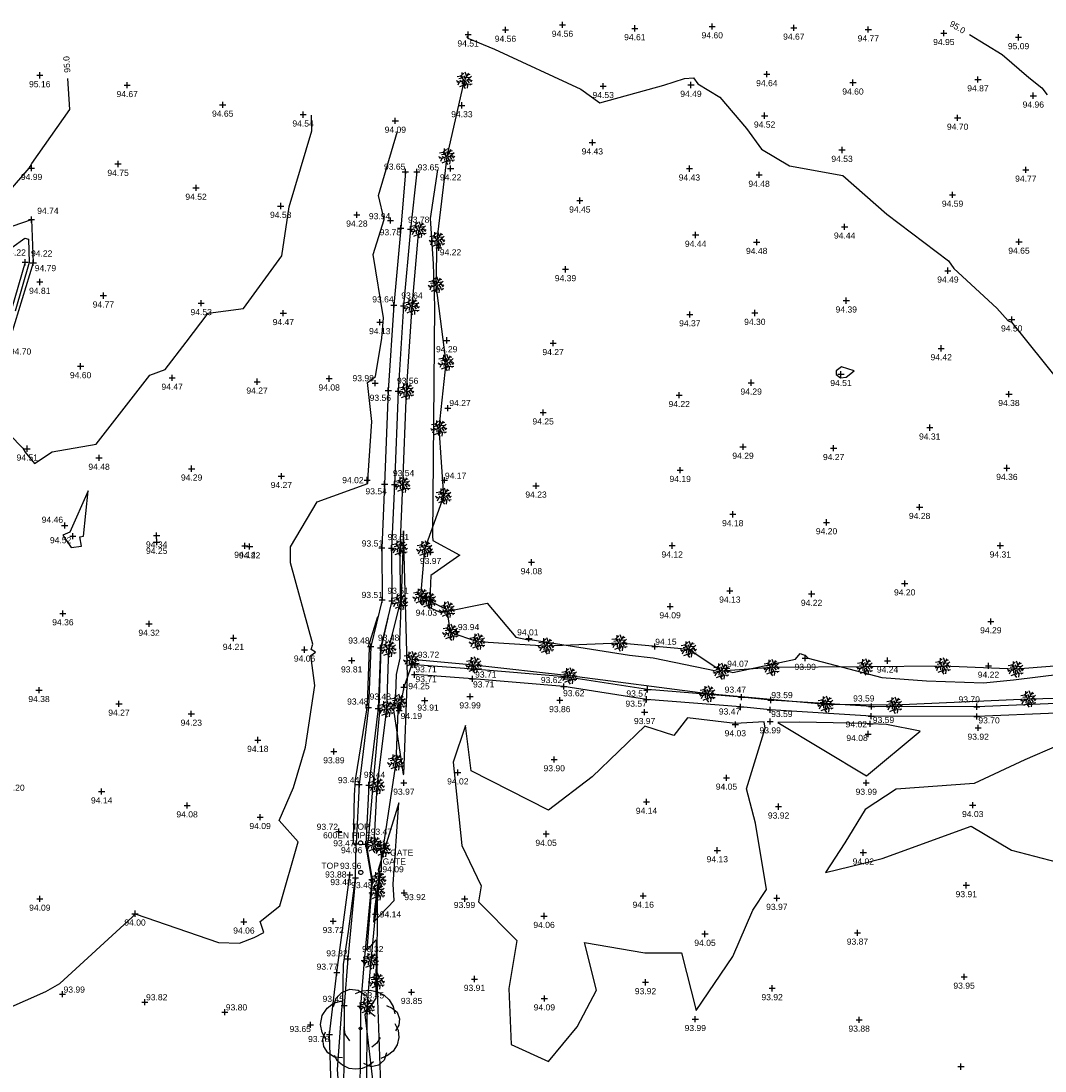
# Model space of a CAD drawing. Header units: metres. Extents: x 610185 to 614128, y 655663 to 660921.
# Tile 80 of 94: x 613344 to 613470, y 658091 to 658220. Entities that reach past the tile are written whole.
import ezdxf
from ezdxf.enums import TextEntityAlignment as Align

# ---------------------------------------------------------------- set-up
doc = ezdxf.new("R2010")
doc.units = ezdxf.units.M
doc.header["$MEASUREMENT"] = 0
doc.linetypes.add('DASHED', pattern=[19.05, 12.7, -6.35])
for name, color, linetype in [('3D_FENCE_ELEVATION', 7, 'Continuous'), ('3D_FENCE_LINE', 7, 'FENCELINE1'), ('3D_FENCE_SYMBOL', 7, 'Continuous'), ('CONTOUR_ELEVATION', 56, 'Continuous'), ('CONTOUR_MJR', 34, 'Continuous'), ('CONTOUR_MJR_LABELS', 56, 'Continuous'), ('CONTOUR_MNR', 53, 'Continuous'), ('CONTOUR_SYMBOL', 56, 'Continuous'), ('DETAIL_DES', 250, 'Continuous'), ('DITCH_ELEVATION', 34, 'Continuous'), ('DITCH_LINE', 34, 'Continuous'), ('DITCH_SYMBOL', 34, 'Continuous'), ('GATE_CODE', 251, 'Continuous'), ('GATE_SYMBOL', 251, 'Continuous'), ('HEDGE_LINE', 93, 'Continuous'), ('HEDGE_SYMBOL', 93, 'Continuous'), ('SLOPE_BOTTOM_ELEVATION', 30, 'Continuous'), ('SLOPE_BOTTOM_LINE', 30, 'DASHED'), ('SLOPE_BOTTOM_SYMBOL', 30, 'Continuous'), ('SLOPE_TOP_ELEVATION', 40, 'Continuous'), ('SLOPE_TOP_LINE', 40, 'Continuous'), ('SLOPE_TOP_SYMBOL', 40, 'Continuous'), ('TOP_OF_PIPE_CODE', 211, 'Continuous'), ('TOP_OF_PIPE_ELEVATION', 211, 'Continuous'), ('TOP_OF_PIPE_SYMBOL', 211, 'Continuous'), ('TREE_SYMBOL', 93, 'Continuous')]:
    doc.layers.add(name, color=color, linetype=linetype)
doc.styles.add('REGULAR', font='swissl.ttf')
doc.linetypes.add('FENCELINE1', pattern='A,6.35,-2.54,[133,ltypeshp.shx,S=2.54,R=0,X=-2.54,Y=0],-2.54,25.4', length=36.83)

# ---------------------------------------------------------------- blocks, each defined once
blk = doc.blocks.new('092')
at = {"color": 0, "linetype": 'Continuous'}
for p, q in [((-0.23, 0.25), (-0.46, 0.21)), ((-0.13, 0.13), (-0.34, 0.1)), ((-0.2, -0.08), (-0.28, 0.01)), ((-0.04, 0.03), (-0.26, 0.29)), ((-0.17, 0.18), (-0.15, 0.48)), ((-0.16, 0.35), (-0.04, 0.44)), ((-0.1, 0.1), (-0.09, 0.24)), ((0.05, 0.08), (-0.01, 0.28)), ((0.03, 0.05), (0.26, 0.43)), ((0.14, 0.24), (0.04, 0.5)), ((0.06, 0), (0.37, 0.07)), ((0.1, 0.17), (0.33, 0.2)), ((0.14, 0.02), (0.28, -0.16)), ((0.2, 0.33), (0.34, 0.37)), ((0.2, 0.04), (0.43, 0.25)), ((0.28, 0.05), (0.42, -0.1)), ((0.37, -0.05), (0.47, 0.01)), ((-0.32, -0.12), (-0.5, -0.03)), ((-0.4, -0.08), (-0.46, -0.13)), ((-0.32, -0.12), (-0.4, -0.3)), ((-0.05, -0.02), (-0.32, -0.12)), ((-0.04, -0.29), (-0.31, -0.4)), ((-0.14, -0.06), (-0.15, -0.24)), ((-0.01, -0.06), (-0.05, -0.36)), ((-0.05, -0.36), (0.05, -0.5)), ((-0.03, -0.21), (0.06, -0.33)), ((0.04, -0.05), (0.18, -0.3)), ((0.09, -0.14), (0.08, -0.25)), ((0.14, -0.23), (0.46, -0.21)), ((0.18, -0.3), (0.16, -0.48)), ((0.31, -0.22), (0.36, -0.3))]:
    blk.add_line(p, q, dxfattribs=at)
blk = doc.blocks.new('S061')
at = {"color": 0, "linetype": 'Continuous'}
for p, q in [((-0.5, 0), (0.5, 0)), ((0, -0.5), (0, 0.5))]:
    blk.add_line(p, q, dxfattribs=at)
blk = doc.blocks.new('GATE2')
at = {"color": 0, "linetype": 'Continuous'}
for p, q in [((-0.04, 0.5), (0.04, -0.5)), ((-0.04, -0.5), (0.04, 0.5)), ((0.04, 0.5), (-0.04, 0.5)), ((0.04, -0.5), (-0.04, -0.5))]:
    blk.add_line(p, q, dxfattribs=at)
blk = doc.blocks.new('S028')
at = {"color": 0, "linetype": 'Continuous'}
for p, q in [((-0.5, 0), (-0.48, 0.13)), ((-0.48, -0.13), (-0.5, 0)), ((-0.48, 0.13), (-0.43, 0.25)), ((-0.43, 0.25), (-0.35, 0.35)), ((-0.35, 0.35), (-0.25, 0.43)), ((-0.25, 0.43), (-0.13, 0.48)), ((-0.13, 0.48), (0, 0.5)), ((0, 0.5), (0.13, 0.48)), ((0.13, 0.48), (0.25, 0.43)), ((0.25, 0.43), (0.35, 0.35)), ((0.35, 0.35), (0.43, 0.25)), ((0.43, 0.25), (0.48, 0.13)), ((0.48, 0.13), (0.5, 0)), ((0.5, 0), (0.48, -0.13)), ((-0.43, -0.25), (-0.48, -0.13)), ((-0.35, -0.35), (-0.43, -0.25)), ((-0.25, -0.43), (-0.35, -0.35)), ((-0.13, -0.48), (-0.25, -0.43)), ((0, -0.5), (-0.13, -0.48)), ((0.13, -0.48), (0, -0.5)), ((0.25, -0.43), (0.13, -0.48)), ((0.35, -0.35), (0.25, -0.43)), ((0.43, -0.25), (0.35, -0.35)), ((0.48, -0.13), (0.43, -0.25))]:
    blk.add_line(p, q, dxfattribs=at)
blk = doc.blocks.new('019')
at = {"color": 0, "linetype": 'Continuous'}
for p, q in [((-0.3, 0.37), (-0.23, 0.44)), ((-0.23, 0.44), (-0.13, 0.48)), ((-0.13, 0.48), (-0.03, 0.47)), ((-0.06, 0.43), (0.02, 0.46)), ((-0.03, 0.47), (0.06, 0.41)), ((0.02, 0.46), (0.12, 0.47)), ((0.12, 0.47), (0.21, 0.45)), ((0.21, 0.45), (0.29, 0.41)), ((0.29, 0.41), (0.35, 0.35)), ((-0.41, 0.25), (-0.33, 0.31)), ((-0.33, 0.27), (-0.3, 0.37)), ((-0.33, 0.31), (-0.23, 0.34)), ((0.32, 0.28), (0.39, 0.25)), ((0.35, 0.35), (0.4, 0.27)), ((0.4, 0.27), (0.42, 0.18)), ((-0.49, 0.05), (-0.47, 0.16)), ((-0.47, 0.16), (-0.41, 0.25)), ((0.04, 0.23), (0.12, 0.2)), ((0.12, 0.2), (0.18, 0.15)), ((0.39, 0.25), (0.45, 0.2)), ((0.45, 0.2), (0.48, 0.12)), ((-0.47, -0.05), (-0.49, 0.05)), ((-0.19, -0.07), (-0.2, 0.02)), ((0.42, 0.06), (0.46, -0.02)), ((0.47, 0.04), (0.43, -0.03)), ((0.48, 0.12), (0.47, 0.04)), ((-0.42, -0.14), (-0.47, -0.05)), ((-0.46, -0.13), (-0.43, -0.04)), ((-0.13, -0.15), (-0.19, -0.07)), ((0.24, -0.11), (0.2, -0.18)), ((0.47, -0.11), (0.45, -0.2)), ((0.46, -0.02), (0.47, -0.11)), ((-0.45, -0.22), (-0.46, -0.13)), ((-0.4, -0.3), (-0.45, -0.22)), ((0.2, -0.18), (0.14, -0.23)), ((0.45, -0.2), (0.4, -0.28)), ((-0.32, -0.35), (-0.4, -0.3)), ((-0.28, -0.4), (-0.32, -0.33)), ((-0.22, -0.36), (-0.32, -0.35)), ((0.33, -0.33), (0.25, -0.37)), ((0.32, -0.3), (0.29, -0.39)), ((0.4, -0.28), (0.33, -0.33)), ((-0.22, -0.45), (-0.28, -0.4)), ((-0.14, -0.49), (-0.22, -0.45)), ((-0.06, -0.5), (-0.14, -0.49)), ((0.02, -0.49), (-0.06, -0.5)), ((0.1, -0.46), (0.02, -0.49)), ((0.13, -0.47), (0.04, -0.43)), ((0.16, -0.41), (0.1, -0.46)), ((0.22, -0.45), (0.13, -0.47)), ((0.29, -0.39), (0.22, -0.45))]:
    blk.add_line(p, q, dxfattribs=at)

msp = doc.modelspace()

# ---------------------------------------------------------------- linework, layer by layer
at = {"layer": '3D_FENCE_LINE'}
msp.add_line((613388.46, 658115.23, 94.09), (613387.88, 658110.31, 94.14), dxfattribs=at)
msp.add_polyline3d([(613392.35, 658141.02, 93.72), (613391.33, 658138.12, 94.25), (613390.77, 658135.27, 94.19)], dxfattribs=at)
at = {"layer": 'CONTOUR_MJR'}
for points in [[(613460.69, 658218.12, 95), (613464.68, 658215.69, 95), (613467.95, 658212.85, 95), (613469.55, 658211.61, 95), (613470.2, 658210.74, 95)], [(613340.47, 658196.08, 95), (613345.41, 658201.76, 95), (613345.55, 658201.97, 95), (613345.76, 658202.32, 95), (613350.41, 658208.94, 95), (613350.15, 658212.74, 95)]]:
    msp.add_polyline3d(points, dxfattribs=at)
at = {"layer": 'CONTOUR_MNR'}
for points in [[(613399.04, 658217.9, 94.5), (613399.19, 658217.69, 94.5), (613402.44, 658216.34, 94.5), (613413.04, 658211.43, 94.5), (613415.38, 658209.74, 94.5), (613423.22, 658211.91, 94.5), (613425.76, 658212.74, 94.5), (613426.85, 658212.81, 94.5), (613427.4, 658212.07, 94.5), (613430.08, 658210.47, 94.5), (613433.33, 658206.6, 94.5), (613435.19, 658204.09, 94.5), (613438.63, 658202.04, 94.5), (613445.16, 658200.86, 94.5), (613450.57, 658196.11, 94.5), (613458.11, 658190.38, 94.5), (613458.75, 658189.46, 94.5), (613464.04, 658184.58, 94.5), (613465.43, 658183.02, 94.5), (613465.85, 658182.89, 94.5), (613471.85, 658175.41, 94.5)], [(613341.31, 658170.76, 94.5), (613344.63, 658167.44, 94.5), (613344.93, 658166.92, 94.5), (613346.06, 658165.55, 94.5), (613348.25, 658166.96, 94.5), (613353.64, 658167.92, 94.5), (613360.2, 658176.39, 94.5), (613362.08, 658177.06, 94.5), (613364.64, 658180.43, 94.5), (613367.35, 658183.99, 94.5), (613371.67, 658184.56, 94.5), (613376.4, 658191, 94.5), (613377.3, 658196.99, 94.5), (613380.05, 658206.34, 94.5), (613380.03, 658208.24, 94.5)], [(613339.93, 658097.51, 94), (613347.44, 658100.83, 94), (613349.19, 658101.8, 94), (613358.03, 658109.95, 94), (613358.4, 658110.33, 94), (613368.62, 658106.84, 94), (613371.19, 658106.75, 94), (613372.99, 658107.45, 94), (613374.18, 658108.05, 94), (613373.73, 658109.39, 94), (613376.16, 658111.33, 94), (613378.39, 658119.18, 94), (613376.05, 658121.77, 94), (613377.82, 658125.84, 94), (613379.27, 658130.77, 94), (613380.44, 658138.33, 94), (613379.96, 658142, 94), (613380.52, 658142.41, 94), (613379.99, 658142.76, 94), (613380.19, 658143.38, 94), (613377.44, 658153.35, 94), (613377.45, 658155.31, 94), (613380.72, 658160.86, 94), (613386.93, 658163.11, 94), (613386.95, 658163.49, 94), (613386.98, 658164.11, 94), (613387.43, 658170.68, 94), (613386.88, 658175.48, 94), (613387.88, 658176.21, 94), (613388.64, 658180.92, 94), (613388.85, 658183.42, 94), (613387.58, 658191.16, 94), (613388.95, 658195.46, 94), (613388.24, 658198.39, 94), (613390.55, 658206.28, 94)], [(613395.47, 658201.55, 94), (613394.58, 658195.59, 94), (613394.93, 658190.03, 94), (613395.1, 658184.81, 94), (613394.85, 658156.63, 94), (613394.89, 658156.09, 94), (613398.2, 658154.32, 94), (613394.66, 658151.8, 94), (613394.49, 658147.9, 94), (613395.89, 658147.29, 94), (613401.54, 658148.41, 94), (613405.09, 658144.25, 94), (613406.41, 658143.95, 94), (613406.82, 658143.95, 94), (613418.99, 658142.05, 94), (613421.9, 658141.71, 94), (613429.64, 658140.12, 94), (613431.12, 658140.07, 94), (613431.67, 658139.92, 94), (613439.36, 658141.55, 94), (613439.93, 658142.25, 94), (613440.58, 658142.01, 94), (613440.92, 658141.69, 94), (613449.92, 658139.31, 94), (613455.43, 658138.9, 94), (613462.41, 658138.65, 94), (613466.09, 658139.02, 94), (613472.04, 658139.75, 94)], [(613343.27, 658192.02, 94.5), (613344.9, 658193.16, 94.5), (613345.34, 658193.03, 94.5), (613345.41, 658190.17, 94.5), (613343.68, 658184.2, 94.5)], [(613444.33, 658176.92, 94.5), (613444.33, 658176.44, 94.5), (613444.88, 658176.05, 94.5), (613445.56, 658176.12, 94.5), (613446.56, 658176.92, 94.5), (613444.99, 658177.39, 94.5), (613444.33, 658176.92, 94.5)], [(613352.63, 658162.2, 94.5), (613350.38, 658157.13, 94.5), (613349.55, 658156.74, 94.5), (613350.58, 658155.25, 94.5), (613351.81, 658155.41, 94.5), (613351.64, 658156.57, 94.5), (613352.08, 658156.64, 94.5), (613352.63, 658162.2, 94.5)], [(613390.31, 658137.28, 94), (613390.07, 658135.34, 94), (613391.28, 658127.41, 94), (613391.35, 658127.46, 94), (613391.81, 658139.49, 94), (613391.32, 658157.31, 94), (613391.08, 658151.36, 94), (613390.93, 658146.89, 94), (613390.82, 658143.93, 94), (613390.84, 658141.7, 94), (613390.4, 658139.69, 94), (613390.31, 658137.28, 94)], [(613385.48, 658118.62, 93.5), (613385.42, 658118.62, 93.5), (613385.19, 658119.14, 93.5), (613385.29, 658124.9, 93.5), (613385.42, 658126.77, 93.5), (613386.8, 658135.36, 93.5), (613386.73, 658135.88, 93.5), (613386.88, 658135.99, 93.5), (613387.14, 658143.01, 93.5), (613387, 658143.1, 93.5), (613388.17, 658146.77, 93.5), (613388.17, 658146.77, 93.5)], [(613389.37, 658146.62, 93.5), (613388.54, 658142.82, 93.5), (613388.29, 658135.6, 93.5), (613388.28, 658135.53, 93.5), (613388.34, 658135.15, 93.5), (613387.55, 658126.13, 93.5), (613386.99, 658119.38, 93.5), (613386.78, 658118.68, 93.5), (613387.45, 658114.57, 93.5), (613387.44, 658114.43, 93.5), (613386.79, 658105.89, 93.5), (613387.97, 658107.14, 93.5), (613387.9, 658100, 93.5), (613386.55, 658098.01, 93.5), (613387.71, 658088.28, 93.5)], [(613431.28, 658133.76, 94), (613426.11, 658134.35, 94), (613424.44, 658132.19, 94), (613420.9, 658133.33, 94), (613414.43, 658127.12, 94), (613409.09, 658123.03, 94), (613399.61, 658127.88, 94), (613398.89, 658133.43, 94), (613397.38, 658128.94, 94), (613398.44, 658118.72, 94), (613400.82, 658113.78, 94), (613400.5, 658111.8, 94), (613405.2, 658107.06, 94), (613404.22, 658101.17, 94), (613404.48, 658094.32, 94), (613409.09, 658092.23, 94), (613412.57, 658096.47, 94), (613414.98, 658100.99, 94), (613413.49, 658106.83, 94), (613420.87, 658105.54, 94), (613425.4, 658105.55, 94), (613427.19, 658098.51, 94), (613431.66, 658105.11, 94), (613434.11, 658110.8, 94), (613435.78, 658113.31, 94), (613434.46, 658121.47, 94), (613433.35, 658125.66, 94), (613435.63, 658133.11, 94), (613435.51, 658133.86, 94), (613432.02, 658133.67, 94), (613431.28, 658133.76, 94)], [(613448.06, 658133.68, 94), (613439.88, 658133.83, 94), (613437.17, 658133.8, 94), (613448.06, 658127.26, 94), (613454.63, 658132.74, 94), (613450.49, 658133.55, 94), (613448.5, 658133.65, 94), (613448.06, 658133.68, 94)], [(613471.44, 658130.92, 94), (613467.45, 658129.21, 94), (613461.27, 658126.32, 94), (613451.7, 658125.62, 94), (613447.89, 658123.12, 94), (613445.42, 658119.06, 94), (613443.04, 658115.42, 94), (613447.57, 658116.52, 94), (613449.98, 658117.11, 94), (613460.87, 658121.09, 94), (613465.83, 658118.13, 94), (613471.47, 658116.67, 94)], [(613390.72, 658123.96, 94), (613388.2, 658115.75, 94), (613388.31, 658115.13, 94), (613387.78, 658111.23, 94), (613387.64, 658109.32, 94), (613390.15, 658111.99, 94), (613390.02, 658113.99, 94), (613390.72, 658123.96, 94)], [(613383.4, 658088.43, 93.5), (613383.2, 658091.26, 93.5), (613383.75, 658098.58, 93.5), (613383.88, 658099.73, 93.5), (613383.94, 658104.14, 93.5), (613384.57, 658108.17, 93.5), (613385.4, 658114.75, 93.5), (613385.43, 658114.87, 93.5)]]:
    msp.add_polyline3d(points, dxfattribs=at)
at = {"layer": 'DITCH_LINE'}
for p, q in [((613385.43, 658114.74, 93.48), (613385.48, 658118.94, 93.47)), ((613387.42, 658114.55, 93.48), (613386.68, 658118.88, 93.47))]:
    msp.add_line(p, q, dxfattribs=at)
for points in [[(613391.53, 658201.31, 93.65), (613390.96, 658194.39, 93.78), (613390.11, 658184.95, 93.64), (613389.44, 658174.5, 93.56), (613388.99, 658163.02, 93.54), (613388.64, 658155.19, 93.51), (613388.68, 658148.83, 93.51), (613387.28, 658143.11, 93.48), (613387.01, 658135.63, 93.48), (613385.85, 658126.2, 93.44), (613385.48, 658118.94, 93.47)], [(613392.93, 658201.3, 93.65), (613392.16, 658194.28, 93.78), (613391.31, 658184.86, 93.64), (613390.64, 658174.43, 93.56), (613390.19, 658162.97, 93.54), (613389.84, 658155.16, 93.51), (613389.88, 658148.69, 93.51), (613388.47, 658142.95, 93.48), (613388.21, 658135.53, 93.48), (613387.04, 658126.1, 93.44), (613386.68, 658118.88, 93.47)], [(613344.93, 658190.21, 94.22), (613341.95, 658179.91, 94.04), (613340.22, 658168.3, 93.64), (613339, 658160.42, 93.58), (613338.36, 658157.55, 93.6), (613336.78, 658148.95, 93.56), (613335.22, 658139.59, 93.52), (613333.2, 658128.64, 93.58), (613330.24, 658112.54, 93.48), (613328.51, 658102.85, 93.44), (613326.84, 658094.31, 93.58), (613324.91, 658083.2, 93.64), (613323.41, 658074.51, 93.44), (613320.75, 658063.27, 93.48), (613320.31, 658058.28, 93.43), (613318.58, 658048.01, 93.47), (613317.74, 658034.99, 93.53), (613316.47, 658026.26, 93.22)], [(613385.43, 658114.74, 93.48), (613384.49, 658104.81, 93.32), (613384.02, 658099.11, 93.45), (613383.95, 658088, 93.28), (613383.23, 658078.77, 93.28), (613382.64, 658069.14, 93.17), (613381.59, 658061.23, 93.27), (613381.53, 658055.44, 93.27), (613382.16, 658051.1, 93.12), (613382.01, 658042.35, 93.1), (613381.75, 658033.74, 93.04), (613381.22, 658027.52, 93.13), (613381.36, 658015.5, 92.82), (613382.34, 658009.67, 93.16), (613383.57, 658002.78, 92.68)], [(613387.42, 658114.55, 93.48), (613386.48, 658104.64, 93.32), (613386.02, 658099.02, 93.45), (613385.95, 658087.92, 93.28), (613385.23, 658078.64, 93.28), (613384.63, 658068.95, 93.17), (613383.59, 658061.09, 93.27), (613383.53, 658055.57, 93.27), (613384.16, 658051.23, 93.12), (613384.01, 658042.3, 93.1), (613383.74, 658033.63, 93.04), (613383.22, 658027.45, 93.13), (613383.36, 658015.68, 92.82), (613384.31, 658010.01, 93.16), (613385.54, 658003.13, 92.68)]]:
    msp.add_polyline3d(points, dxfattribs=at)
at = {"layer": 'HEDGE_LINE'}
for points in [[(613475.3, 658141.04, 94.05), (613466.36, 658140.32, 94.15), (613457.42, 658140.72, 94.21), (613447.89, 658140.6, 94.21), (613436.43, 658140.52, 94.1), (613430.26, 658140.07, 93.87), (613426.26, 658142.76, 94.08), (613417.78, 658143.53, 94.15), (613408.81, 658143.16, 93.92), (613400.37, 658143.69, 93.78), (613397.07, 658144.84, 93.97), (613396.67, 658147.61, 94.35), (613394.38, 658148.75, 93.69), (613393.43, 658149.24, 93.45), (613393.9, 658155.05, 93.92), (613396.23, 658161.54, 94.09), (613395.67, 658169.86, 94.19), (613396.55, 658177.9, 94.37), (613395.31, 658187.41, 94.17), (613395.43, 658192.93, 94.13), (613396.64, 658203.18, 94.17), (613398.78, 658212.52, 94.36)], [(613393.15, 658194.19, 93.78), (613392.31, 658184.78, 93.64), (613391.64, 658174.38, 93.56), (613391.18, 658162.93, 93.54), (613390.84, 658155.15, 93.51), (613390.88, 658148.58, 93.51), (613389.47, 658142.81, 93.48), (613389.21, 658135.45, 93.48), (613388.04, 658126.01, 93.44), (613387.68, 658118.83, 93.47)], [(613593.19, 658141.3, 97.3), (613588.87, 658140.22, 96.82), (613579.83, 658138.99, 96.75), (613569.13, 658138.52, 96.36), (613534.13, 658137.57, 95.19), (613525.62, 658137.96, 94.47), (613511.18, 658137.15, 93.95), (613496.64, 658137.52, 94.01), (613480.2, 658136.96, 93.69), (613467.91, 658136.66, 94), (613451.49, 658135.91, 93.99), (613443.07, 658136.02, 93.65), (613428.6, 658137.3, 93.51), (613411.64, 658139.51, 93.77), (613399.94, 658140.84, 93.78), (613392.3, 658141.5, 93.6)], [(613390.63, 658136.25, 94.27), (613390.35, 658128.9, 94.12), (613388.77, 658118.3, 94.05)], [(613388.22, 658114.47, 93.48), (613387.28, 658104.57, 93.32), (613386.82, 658098.99, 93.45), (613386.75, 658087.88, 93.28), (613386.03, 658078.58, 93.28), (613385.43, 658068.87, 93.17), (613384.39, 658061.03, 93.27), (613384.33, 658055.62, 93.27), (613384.96, 658051.28, 93.12), (613384.81, 658042.28, 93.1), (613384.54, 658033.58, 93.04), (613384.02, 658027.42, 93.13), (613384.16, 658015.75, 92.82), (613385.1, 658010.14, 93.16), (613386.32, 658003.28, 92.68)], [(613388.09, 658112.99, 94.27), (613388.03, 658102.05, 94.12), (613388.54, 658088.33, 94.05), (613388.14, 658078.01, 93.97), (613387.53, 658063.83, 93.94), (613386.75, 658061.61, 93.74)]]:
    msp.add_polyline3d(points, dxfattribs=at)
at = {"layer": 'SLOPE_BOTTOM_LINE'}
for points in [[(613518.25, 658137.13, 94), (613506.84, 658137.31, 93.81), (613491.34, 658136.85, 93.69), (613478.82, 658136.52, 93.63), (613471.29, 658136.12, 93.64), (613461.58, 658135.73, 93.7), (613448.69, 658135.77, 93.59), (613436.33, 658136.55, 93.59), (613432.74, 658136.89, 93.47), (613421.23, 658137.83, 93.57), (613411.11, 658139.39, 93.62), (613399.87, 658140.35, 93.71), (613392.73, 658140.86, 93.71)], [(613518.23, 658135.93, 94), (613506.84, 658136.11, 93.81), (613491.37, 658135.65, 93.69), (613478.87, 658135.33, 93.63), (613471.35, 658134.92, 93.64), (613461.6, 658134.53, 93.7), (613448.65, 658134.57, 93.59), (613436.24, 658135.35, 93.59), (613432.63, 658135.7, 93.47), (613421.09, 658136.63, 93.57), (613410.96, 658138.2, 93.62), (613399.77, 658139.16, 93.71), (613392.65, 658139.66, 93.71)]]:
    msp.add_polyline3d(points, dxfattribs=at)
at = {"layer": 'SLOPE_TOP_LINE'}
for points in [[(613341.63, 658190.02, 94.95), (613342.26, 658194.26, 94.91), (613345.69, 658195.44, 94.74), (613345.92, 658190.14, 94.79), (613342.77, 658179.86, 94.7), (613340.87, 658167.96, 94.44), (613339.57, 658157.63, 94.31), (613339.76, 658160.21, 94.42), (613337.98, 658148.66, 94.37), (613336.54, 658139.12, 94.39), (613334.36, 658128.22, 94.35), (613331.4, 658112.55, 94.3), (613329.71, 658102.53, 94.19), (613328.57, 658093.49, 94.17)], [(613382.73, 658002.62, 93.6), (613381.77, 658006.72, 93.95), (613380.03, 658016.31, 94), (613379.99, 658022.71, 94.09), (613380.37, 658027.81, 94.06), (613380.11, 658038.03, 94), (613380.95, 658049.8, 93.88), (613380.83, 658058.67, 93.91), (613381.66, 658070.26, 93.85), (613382.45, 658089.18, 93.87), (613382.22, 658095.54, 93.78), (613383.13, 658103.15, 93.77), (613384.72, 658115.11, 93.88)]]:
    msp.add_polyline3d(points, dxfattribs=at)

# ---------------------------------------------------------------- block references
at = {"layer": '3D_FENCE_SYMBOL', "xscale": 0.75, "yscale": 0.75, "zscale": 0.75}
for p in [(613392.35, 658141.02, 93.72), (613391.33, 658138.12, 94.25), (613390.77, 658135.27, 94.19), (613388.46, 658115.23, 94.09), (613387.88, 658110.31, 94.14)]:
    msp.add_blockref('S061', p, dxfattribs=at)
at = {"layer": 'CONTOUR_SYMBOL', "xscale": 0.75, "yscale": 0.75, "zscale": 0.75}
for p in [(613410.79, 658219.31, 94.56), (613429.15, 658219.12, 94.6), (613399.22, 658218.12, 94.51), (613403.8, 658218.7, 94.56), (613419.66, 658218.89, 94.61), (613439.15, 658218.96, 94.67), (613448.28, 658218.74, 94.77), (613457.54, 658218.3, 94.95), (613466.7, 658217.79, 95.09), (613346.71, 658213.13, 95.16), (613435.84, 658213.26, 94.64), (613461.72, 658212.62, 94.87), (613357.43, 658211.92, 94.67), (613415.78, 658211.8, 94.53), (613426.54, 658211.95, 94.49), (613446.4, 658212.23, 94.6), (613468.51, 658210.63, 94.96), (613369.14, 658209.52, 94.65), (613398.46, 658209.45, 94.33), (613378.99, 658208.31, 94.54), (613390.3, 658207.55, 94.09), (613435.57, 658208.18, 94.52), (613459.23, 658207.91, 94.7), (613414.45, 658204.89, 94.43), (613445.06, 658203.98, 94.53), (613356.31, 658202.26, 94.75), (613345.71, 658201.76, 94.99), (613397.08, 658201.71, 94.22), (613426.35, 658201.69, 94.43), (613467.59, 658201.55, 94.77), (613434.89, 658200.92, 94.48), (613365.87, 658199.33, 94.52), (613458.61, 658198.48, 94.59), (613376.25, 658197.11, 94.53), (613412.92, 658197.77, 94.45), (613385.59, 658196.04, 94.28), (613389.7, 658195.34, 93.94), (613445.38, 658194.57, 94.44), (613427.11, 658193.56, 94.44), (613395.62, 658192, 94.22), (613434.6, 658192.69, 94.48), (613466.75, 658192.72, 94.65), (613411.16, 658189.35, 94.39), (613458.04, 658189.18, 94.49), (613346.71, 658187.8, 94.81), (613354.51, 658186.12, 94.77), (613445.58, 658185.51, 94.39), (613366.5, 658185.19, 94.53), (613376.57, 658183.97, 94.47), (613426.4, 658183.82, 94.37), (613434.37, 658184, 94.3), (613465.86, 658183.19, 94.5), (613388.39, 658182.86, 94.13), (613396.6, 658180.64, 94.29), (613409.64, 658180.29, 94.27), (613457.22, 658179.66, 94.42), (613351.72, 658177.46, 94.6), (613444.93, 658176.5, 94.51), (613362.94, 658176.04, 94.47), (613373.35, 658175.57, 94.27), (613382.19, 658175.95, 94.08), (613387.82, 658175.39, 93.98), (613433.92, 658175.45, 94.29), (613465.52, 658174.05, 94.38), (613425.1, 658173.92, 94.22), (613396.74, 658172.33, 94.27), (613408.42, 658171.79, 94.25), (613455.81, 658169.94, 94.31), (613432.92, 658167.58, 94.29), (613345.18, 658167.36, 94.51), (613353.98, 658166.23, 94.48), (613444.03, 658167.42, 94.27), (613465.27, 658164.99, 94.36), (613365.33, 658164.91, 94.29), (613376.33, 658164, 94.27), (613425.22, 658164.74, 94.19), (613386.84, 658163.52, 94.02), (613396.34, 658163.49, 94.17), (613407.55, 658162.82, 94.23), (613454.57, 658160.2, 94.28), (613431.66, 658159.32, 94.18), (613349.77, 658157.95, 94.46), (613443.16, 658158.33, 94.2), (613350.76, 658156.63, 94.52), (613361.04, 658156.7, 94.34), (613361.05, 658155.92, 94.25), (613371.86, 658155.44, 94.14), (613372.44, 658155.37, 94.22), (613394.62, 658154.68, 93.97), (613424.24, 658155.48, 94.12), (613464.46, 658155.48, 94.31), (613406.98, 658153.43, 94.08), (613452.74, 658150.83, 94.2), (613431.31, 658149.95, 94.13), (613441.33, 658149.55, 94.22), (613394.7, 658148.76, 94.03), (613349.55, 658147.17, 94.36), (613423.98, 658148.03, 94.09), (613360.11, 658145.88, 94.32), (613463.3, 658146.19, 94.29), (613397.78, 658144.95, 93.94), (613370.45, 658144.15, 94.21), (613406.68, 658144.1, 94.01), (613422.13, 658143.11, 94.15), (613379.17, 658142.72, 94.06), (613384.95, 658141.39, 93.81), (613430.92, 658140.47, 94.07), (613440.55, 658141.7, 93.99), (613450.64, 658141.37, 94.24), (613463.01, 658140.74, 94.22), (613346.62, 658137.76, 94.38), (613399.46, 658136.98, 93.99), (613356.42, 658136.09, 94.27), (613393.9, 658136.49, 93.91), (613410.46, 658136.52, 93.86), (613365.29, 658134.86, 94.23), (613420.86, 658135.06, 93.97), (613431.98, 658133.56, 94.03), (613436.25, 658133.92, 93.99), (613448.5, 658133.62, 94.02), (613461.75, 658133.14, 93.92), (613373.44, 658131.65, 94.18), (613448.25, 658132.38, 94.08), (613382.77, 658130.25, 93.89), (613409.78, 658129.27, 93.9), (613397.96, 658127.66, 94.02), (613391.35, 658126.4, 93.97), (613430.89, 658127.02, 94.05), (613448.03, 658126.39, 93.99), (613354.3, 658125.33, 94.14), (613421.09, 658124.06, 94.14), (613364.77, 658123.62, 94.08), (613437.28, 658123.48, 93.92), (613461.08, 658123.66, 94.03), (613373.72, 658122.19, 94.09), (613383.37, 658120.44, 93.72), (613408.78, 658120.13, 94.05), (613429.77, 658118.12, 94.13), (613447.67, 658117.84, 94.02), (613460.29, 658113.84, 93.91), (613346.72, 658112.18, 94.09), (613391.38, 658112.91, 93.92), (613398.8, 658112.17, 93.99), (613420.69, 658112.54, 94.16), (613437.07, 658112.28, 93.97), (613358.39, 658110.36, 94), (613408.53, 658110.07, 94.06), (613371.74, 658109.38, 94.06), (613382.69, 658109.44, 93.72), (613428.26, 658107.87, 94.05), (613446.95, 658108.02, 93.87), (613400, 658102.35, 93.91), (613420.97, 658101.95, 93.92), (613460.02, 658102.62, 93.95), (613392.29, 658100.75, 93.85), (613436.49, 658101.21, 93.92), (613349.5, 658100.49, 93.99), (613359.59, 658099.51, 93.82), (613408.57, 658099.96, 94.09), (613369.41, 658098.29, 93.8), (613379.91, 658096.74, 93.65), (613427.07, 658097.43, 93.99), (613447.16, 658097.35, 93.88), (613459.64, 658091.61, 93.87)]:
    msp.add_blockref('S061', p, dxfattribs=at)
at = {"layer": 'DITCH_SYMBOL', "xscale": 0.75, "yscale": 0.75, "zscale": 0.75}
for p in [(613391.53, 658201.31, 93.65), (613392.93, 658201.3, 93.65), (613390.96, 658194.39, 93.78), (613392.16, 658194.28, 93.78), (613344.93, 658190.21, 94.22), (613390.11, 658184.95, 93.64), (613391.31, 658184.86, 93.64), (613389.44, 658174.5, 93.56), (613390.64, 658174.43, 93.56), (613388.99, 658163.02, 93.54), (613390.19, 658162.97, 93.54), (613388.64, 658155.19, 93.51), (613389.84, 658155.16, 93.51), (613388.68, 658148.83, 93.51), (613389.88, 658148.69, 93.51), (613387.28, 658143.11, 93.48), (613388.47, 658142.95, 93.48), (613387.01, 658135.63, 93.48), (613388.21, 658135.53, 93.48), (613385.85, 658126.2, 93.44), (613387.04, 658126.1, 93.44), (613385.48, 658118.94, 93.47), (613386.68, 658118.88, 93.47), (613385.43, 658114.74, 93.48), (613387.42, 658114.55, 93.48), (613384.49, 658104.81, 93.32), (613386.48, 658104.64, 93.32), (613384.02, 658099.11, 93.45), (613386.02, 658099.02, 93.45)]:
    msp.add_blockref('S061', p, dxfattribs=at)
at = {"layer": 'GATE_SYMBOL', "xscale": 3.5, "yscale": 2.5, "zscale": 3.5, "rotation": 353.2690548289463}
msp.add_blockref('GATE2', (613388.56, 658116.75, 94.06), dxfattribs=at)
at = {"layer": 'HEDGE_SYMBOL', "xscale": 2, "yscale": 2, "zscale": 2}
for p in [(613398.78, 658212.52, 94.36), (613396.64, 658203.18, 94.17), (613393.15, 658194.19, 93.78), (613395.43, 658192.93, 94.13), (613395.31, 658187.41, 94.17), (613392.31, 658184.78, 93.64), (613396.55, 658177.9, 94.37), (613391.64, 658174.38, 93.56), (613395.67, 658169.86, 94.19), (613391.18, 658162.93, 93.54), (613396.23, 658161.54, 94.09), (613390.84, 658155.15, 93.51), (613393.9, 658155.05, 93.92), (613393.43, 658149.24, 93.45), (613390.88, 658148.58, 93.51), (613394.38, 658148.75, 93.69), (613396.67, 658147.61, 94.35), (613397.07, 658144.84, 93.97), (613389.47, 658142.81, 93.48), (613400.37, 658143.69, 93.78), (613408.81, 658143.16, 93.92), (613417.78, 658143.53, 94.15), (613426.26, 658142.76, 94.08), (613392.3, 658141.5, 93.6), (613399.94, 658140.84, 93.78), (613430.26, 658140.07, 93.87), (613436.43, 658140.52, 94.1), (613447.89, 658140.6, 94.21), (613457.42, 658140.72, 94.21), (613466.36, 658140.32, 94.15), (613411.64, 658139.51, 93.77), (613428.6, 658137.3, 93.51), (613390.63, 658136.25, 94.27), (613443.07, 658136.02, 93.65), (613467.91, 658136.66, 94), (613389.21, 658135.45, 93.48), (613451.49, 658135.91, 93.99), (613390.35, 658128.9, 94.12), (613388.04, 658126.01, 93.44), (613387.68, 658118.83, 93.47), (613388.77, 658118.3, 94.05), (613388.22, 658114.47, 93.48), (613388.09, 658112.99, 94.27), (613387.28, 658104.57, 93.32), (613388.03, 658102.05, 94.12), (613386.82, 658098.99, 93.45)]:
    msp.add_blockref('092', p, dxfattribs=at)
at = {"layer": 'SLOPE_BOTTOM_SYMBOL', "xscale": 0.75, "yscale": 0.75, "zscale": 0.75}
for p in [(613392.73, 658140.86, 93.71), (613392.65, 658139.66, 93.71), (613399.87, 658140.35, 93.71), (613411.11, 658139.39, 93.62), (613399.77, 658139.16, 93.71), (613410.96, 658138.2, 93.62), (613421.09, 658136.63, 93.57), (613421.23, 658137.83, 93.57), (613432.74, 658136.89, 93.47), (613432.63, 658135.7, 93.47), (613436.24, 658135.35, 93.59), (613436.33, 658136.55, 93.59), (613448.69, 658135.77, 93.59), (613461.58, 658135.73, 93.7), (613448.65, 658134.57, 93.59), (613461.6, 658134.53, 93.7)]:
    msp.add_blockref('S061', p, dxfattribs=at)
at = {"layer": 'SLOPE_TOP_SYMBOL', "xscale": 0.75, "yscale": 0.75, "zscale": 0.75}
for p in [(613345.69, 658195.44, 94.74), (613345.92, 658190.14, 94.79), (613384.72, 658115.11, 93.88), (613383.13, 658103.15, 93.77), (613382.22, 658095.54, 93.78)]:
    msp.add_blockref('S061', p, dxfattribs=at)
at = {"layer": 'TOP_OF_PIPE_SYMBOL', "xscale": 0.5, "yscale": 0.5, "zscale": 0.5}
for p in [(613386.04, 658119.03, 94.06), (613386.06, 658115.42, 93.96)]:
    msp.add_blockref('S028', p, dxfattribs=at)
at = {"layer": 'TREE_SYMBOL'}
for name, xscale, yscale, zscale in [('019', 10, 10, 10), ('S028', 0.3, 0.3, 0.3)]:
    msp.add_blockref(name, (613386.03, 658096.29, 93.71), dxfattribs=dict(at, xscale=xscale, yscale=yscale, zscale=zscale))

# ---------------------------------------------------------------- texts
at = {"layer": '3D_FENCE_ELEVATION', "style": 'REGULAR'}
for s, p in [('93.72', (613393.06, 658141.73, 93.72)), ('94.25', (613391.89, 658137.88, 94.25)), ('94.19', (613390.95, 658134.22, 94.19)), ('94.09', (613388.71, 658115.43, 94.09)), ('94.14', (613388.39, 658109.9, 94.14))]:
    msp.add_text(s, height=0.75, dxfattribs=at).set_placement(p)
at = {"layer": 'CONTOUR_ELEVATION', "style": 'REGULAR'}
for s, p in [('94.56', (613410.79, 658218.6, 94.56)), ('94.61', (613419.66, 658218.18, 94.61)), ('94.60', (613429.15, 658218.41, 94.6)), ('94.67', (613439.15, 658218.25, 94.67)), ('94.51', (613399.22, 658217.41, 94.51)), ('94.56', (613403.8, 658217.99, 94.56)), ('94.77', (613448.28, 658218.03, 94.77)), ('94.95', (613457.54, 658217.59, 94.95)), ('95.09', (613466.7, 658217.08, 95.09)), ('95.16', (613346.71, 658212.42, 95.16)), ('94.64', (613435.84, 658212.55, 94.64)), ('94.87', (613461.72, 658211.91, 94.87)), ('94.67', (613357.43, 658211.21, 94.67)), ('94.53', (613415.78, 658211.09, 94.53)), ('94.49', (613426.54, 658211.24, 94.49)), ('94.60', (613446.4, 658211.52, 94.6)), ('94.96', (613468.51, 658209.92, 94.96)), ('94.65', (613369.14, 658208.81, 94.65)), ('94.33', (613398.46, 658208.74, 94.33)), ('94.54', (613378.99, 658207.6, 94.54)), ('94.09', (613390.3, 658206.84, 94.09)), ('94.52', (613435.57, 658207.47, 94.52)), ('94.70', (613459.23, 658207.2, 94.7)), ('94.43', (613414.45, 658204.18, 94.43)), ('94.53', (613445.06, 658203.27, 94.53)), ('94.75', (613356.31, 658201.55, 94.75)), ('94.99', (613345.71, 658201.05, 94.99)), ('94.22', (613397.08, 658201, 94.22)), ('94.43', (613426.35, 658200.98, 94.43)), ('94.48', (613434.89, 658200.21, 94.48)), ('94.77', (613467.59, 658200.84, 94.77)), ('94.52', (613365.87, 658198.62, 94.52)), ('94.59', (613458.61, 658197.77, 94.59)), ('94.53', (613376.25, 658196.4, 94.53)), ('93.94', (613388.37, 658196.24, 93.94)), ('94.45', (613412.92, 658197.06, 94.45)), ('94.28', (613385.59, 658195.33, 94.28)), ('94.44', (613445.38, 658193.86, 94.44)), ('94.44', (613427.11, 658192.85, 94.44)), ('94.22', (613397.06, 658191.81, 94.22)), ('94.48', (613434.6, 658191.98, 94.48)), ('94.65', (613466.75, 658192.01, 94.65)), ('94.39', (613411.16, 658188.64, 94.39)), ('94.49', (613458.04, 658188.47, 94.49)), ('94.81', (613346.71, 658187.09, 94.81)), ('94.77', (613354.51, 658185.41, 94.77)), ('94.39', (613445.58, 658184.8, 94.39)), ('94.53', (613366.5, 658184.48, 94.53)), ('94.47', (613376.57, 658183.26, 94.47)), ('94.13', (613388.39, 658182.15, 94.13)), ('94.37', (613426.4, 658183.11, 94.37)), ('94.30', (613434.37, 658183.29, 94.3)), ('94.50', (613465.86, 658182.48, 94.5)), ('94.29', (613396.6, 658179.93, 94.29)), ('94.27', (613409.64, 658179.58, 94.27)), ('94.42', (613457.22, 658178.95, 94.42)), ('94.60', (613351.72, 658176.75, 94.6)), ('93.98', (613386.36, 658176.38, 93.98)), ('94.51', (613444.93, 658175.79, 94.51)), ('94.47', (613362.94, 658175.33, 94.47)), ('94.27', (613373.35, 658174.86, 94.27)), ('94.08', (613382.19, 658175.24, 94.08)), ('94.29', (613433.92, 658174.74, 94.29)), ('94.27', (613398.23, 658173.34, 94.27)), ('94.22', (613425.1, 658173.21, 94.22)), ('94.38', (613465.52, 658173.34, 94.38)), ('94.25', (613408.42, 658171.08, 94.25)), ('94.31', (613455.81, 658169.23, 94.31)), ('94.51', (613345.18, 658166.65, 94.51)), ('94.29', (613432.92, 658166.87, 94.29)), ('94.27', (613444.03, 658166.71, 94.27)), ('94.48', (613353.98, 658165.52, 94.48)), ('94.29', (613365.33, 658164.2, 94.29)), ('94.17', (613397.69, 658164.42, 94.17)), ('94.19', (613425.22, 658164.03, 94.19)), ('94.36', (613465.27, 658164.28, 94.36)), ('94.27', (613376.33, 658163.29, 94.27)), ('94.02', (613385.1, 658163.88, 94.02)), ('94.23', (613407.55, 658162.11, 94.23)), ('94.46', (613348.26, 658159.03, 94.46)), ('94.28', (613454.57, 658159.49, 94.28)), ('94.18', (613431.66, 658158.61, 94.18)), ('94.20', (613443.16, 658157.62, 94.2)), ('94.52', (613349.27, 658156.52, 94.52)), ('94.34', (613361.04, 658155.99, 94.34)), ('94.25', (613361.05, 658155.21, 94.25)), ('94.14', (613371.86, 658154.73, 94.14)), ('94.22', (613372.44, 658154.66, 94.22)), ('93.97', (613394.62, 658153.97, 93.97)), ('94.12', (613424.24, 658154.77, 94.12)), ('94.31', (613464.46, 658154.77, 94.31)), ('94.08', (613406.98, 658152.72, 94.08)), ('94.20', (613452.74, 658150.12, 94.2)), ('94.13', (613431.31, 658149.24, 94.13)), ('94.22', (613441.33, 658148.84, 94.22)), ('94.03', (613394.1, 658147.63, 94.03)), ('94.09', (613423.98, 658147.32, 94.09)), ('94.36', (613349.55, 658146.46, 94.36)), ('94.32', (613360.11, 658145.17, 94.32)), ('93.94', (613399.28, 658145.87, 93.94)), ('94.01', (613406.54, 658145.23, 94.01)), ('94.29', (613463.3, 658145.48, 94.29)), ('94.21', (613370.45, 658143.44, 94.21)), ('94.15', (613423.47, 658144.07, 94.15)), ('94.06', (613379.17, 658142.01, 94.06)), ('94.07', (613432.29, 658141.37, 94.07)), ('93.99', (613440.55, 658140.99, 93.99)), ('93.81', (613384.95, 658140.68, 93.81)), ('94.24', (613450.64, 658140.66, 94.24)), ('94.22', (613463.01, 658140.03, 94.22)), ('94.38', (613346.62, 658137.05, 94.38)), ('93.91', (613394.31, 658136, 93.91)), ('93.99', (613399.46, 658136.27, 93.99)), ('93.86', (613410.46, 658135.81, 93.86)), ('94.27', (613356.42, 658135.38, 94.27)), ('94.23', (613365.29, 658134.15, 94.23)), ('93.97', (613420.86, 658134.35, 93.97)), ('93.99', (613436.25, 658133.21, 93.99)), ('94.02', (613446.81, 658133.95, 94.02)), ('94.03', (613431.98, 658132.85, 94.03)), ('94.08', (613446.9, 658132.28, 94.08)), ('93.92', (613461.75, 658132.43, 93.92)), ('94.18', (613373.44, 658130.94, 94.18)), ('93.89', (613382.77, 658129.54, 93.89)), ('93.90', (613409.78, 658128.56, 93.9)), ('94.02', (613397.96, 658126.95, 94.02)), ('94.20', (613343.55, 658126.18, 94.2)), ('93.97', (613391.35, 658125.69, 93.97)), ('94.05', (613430.89, 658126.31, 94.05)), ('93.99', (613448.03, 658125.68, 93.99)), ('94.14', (613354.3, 658124.62, 94.14)), ('94.08', (613364.77, 658122.91, 94.08)), ('94.14', (613421.09, 658123.35, 94.14)), ('94.03', (613461.08, 658122.95, 94.03)), ('93.92', (613437.28, 658122.77, 93.92)), ('94.09', (613373.72, 658121.48, 94.09)), ('93.72', (613381.97, 658121.39, 93.72)), ('94.05', (613408.78, 658119.42, 94.05)), ('94.13', (613429.77, 658117.41, 94.13)), ('94.02', (613447.67, 658117.13, 94.02)), ('93.92', (613392.71, 658112.77, 93.92)), ('93.91', (613460.29, 658113.13, 93.91)), ('94.09', (613346.72, 658111.47, 94.09)), ('93.99', (613398.78, 658111.8, 93.99)), ('94.16', (613420.69, 658111.83, 94.16)), ('93.97', (613437.07, 658111.57, 93.97)), ('94.00', (613358.39, 658109.65, 94)), ('94.06', (613371.74, 658108.67, 94.06)), ('93.72', (613382.69, 658108.73, 93.72)), ('94.06', (613408.53, 658109.36, 94.06)), ('94.05', (613428.26, 658107.16, 94.05)), ('93.87', (613446.95, 658107.31, 93.87)), ('93.91', (613400, 658101.64, 93.91)), ('93.92', (613420.97, 658101.24, 93.92)), ('93.95', (613460.02, 658101.91, 93.95)), ('93.85', (613392.29, 658100.04, 93.85)), ('93.92', (613436.49, 658100.5, 93.92)), ('94.09', (613408.57, 658099.25, 94.09)), ('93.99', (613427.07, 658096.72, 93.99)), ('93.88', (613447.16, 658096.64, 93.88))]:
    msp.add_text(s, height=0.75, dxfattribs=at).set_placement(p, align=Align.TOP_CENTER)
for s, p in [('93.99', (613349.63, 658100.68, 93.99)), ('93.82', (613359.74, 658099.74, 93.82)), ('93.80', (613369.52, 658098.5, 93.8)), ('93.65', (613377.33, 658095.85, 93.65))]:
    msp.add_text(s, height=0.75, dxfattribs=at).set_placement(p)
at = {"layer": 'CONTOUR_MJR_LABELS', "style": 'REGULAR'}
msp.add_text('95.0', height=0.75, rotation=328.5518, dxfattribs=at).set_placement((613460.09, 658218.5, 95), align=Align.MIDDLE_RIGHT)
msp.add_text('95.0', height=0.75, rotation=94.0268, dxfattribs=at).set_placement((613350.1, 658213.45, 95), align=Align.MIDDLE_LEFT)
at = {"layer": 'DETAIL_DES', "style": 'REGULAR'}
msp.add_text('600EN PIPE', height=0.75, dxfattribs=at).set_placement((613381.44, 658119.97, 94.06), align=Align.MIDDLE_LEFT)
at = {"layer": 'DITCH_ELEVATION', "style": 'REGULAR'}
for s, p in [('93.65', (613388.91, 658201.56, 93.65)), ('93.65', (613393.04, 658201.47, 93.65)), ('93.78', (613391.85, 658195.06, 93.78)), ('93.78', (613388.38, 658193.52, 93.78)), ('94.22', (613342.39, 658191.04, 94.22)), ('94.22', (613345.64, 658190.92, 94.22)), ('93.64', (613387.47, 658185.29, 93.64)), ('93.64', (613391.03, 658185.76, 93.64)), ('93.56', (613390.5, 658175.31, 93.56)), ('93.56', (613387.15, 658173.22, 93.56)), ('93.54', (613390, 658163.99, 93.54)), ('93.54', (613386.64, 658161.76, 93.54)), ('93.51', (613389.36, 658156.15, 93.51)), ('93.51', (613386.18, 658155.37, 93.51)), ('93.51', (613389.33, 658149.57, 93.51)), ('93.51', (613386.16, 658149.06, 93.51)), ('93.48', (613384.53, 658143.47, 93.48)), ('93.48', (613388.17, 658143.82, 93.48)), ('93.48', (613387.15, 658136.6, 93.48)), ('93.48', (613384.39, 658135.99, 93.48)), ('93.44', (613383.26, 658126.36, 93.44)), ('93.44', (613386.44, 658127.02, 93.44)), ('93.47', (613387.28, 658120.03, 93.47)), ('93.47', (613382.69, 658118.62, 93.47)), ('93.48', (613382.33, 658113.86, 93.48)), ('93.48', (613384.89, 658113.49, 93.48)), ('93.32', (613386.22, 658105.65, 93.32)), ('93.32', (613381.84, 658105.13, 93.32)), ('93.45', (613381.38, 658099.54, 93.45)), ('93.45', (613386.3, 658099.97, 93.45))]:
    msp.add_text(s, height=0.75, dxfattribs=at).set_placement(p)
at = {"layer": 'GATE_CODE', "style": 'REGULAR'}
for p in [(613391.08, 658117.46, 93.97), (613390.17, 658116.38, 94.06)]:
    msp.add_text('GATE', height=0.75, dxfattribs=at).set_placement(p, align=Align.CENTER)
at = {"layer": 'SLOPE_BOTTOM_ELEVATION', "style": 'REGULAR'}
for s, p in [('93.71', (613392.75, 658139.94, 93.71)), ('93.71', (613400.08, 658139.3, 93.71)), ('93.71', (613392.77, 658138.74, 93.71)), ('93.71', (613399.82, 658138.09, 93.71)), ('93.62', (613408.14, 658138.63, 93.62)), ('93.62', (613410.86, 658137.01, 93.62)), ('93.57', (613418.62, 658136.97, 93.57)), ('93.47', (613430.67, 658137.45, 93.47)), ('93.59', (613436.39, 658136.78, 93.59)), ('93.59', (613446.42, 658136.37, 93.59)), ('93.70', (613459.34, 658136.25, 93.7)), ('93.57', (613418.51, 658135.73, 93.57)), ('93.47', (613429.96, 658134.77, 93.47)), ('93.59', (613436.37, 658134.46, 93.59)), ('93.59', (613448.83, 658133.73, 93.59)), ('93.70', (613461.77, 658133.68, 93.7))]:
    msp.add_text(s, height=0.75, dxfattribs=at).set_placement(p)
at = {"layer": 'SLOPE_TOP_ELEVATION', "style": 'REGULAR'}
for s, p in [('94.74', (613346.4, 658196.15, 94.74)), ('94.79', (613346.1, 658189.12, 94.79)), ('94.70', (613343.05, 658178.9, 94.7)), ('93.88', (613381.69, 658114.79, 93.88)), ('93.77', (613380.65, 658103.49, 93.77)), ('93.78', (613379.6, 658094.62, 93.78))]:
    msp.add_text(s, height=0.75, dxfattribs=at).set_placement(p)
at = {"layer": 'TOP_OF_PIPE_CODE', "style": 'REGULAR'}
for p in [(613386.09, 658120.66, 94.06), (613382.31, 658115.86, 93.96)]:
    msp.add_text('TOP', height=0.75, dxfattribs=at).set_placement(p, align=Align.CENTER)
at = {"layer": 'TOP_OF_PIPE_ELEVATION', "style": 'REGULAR'}
for s, p in [('94.06', (613386.26, 658118.52, 94.06)), ('93.96', (613386.14, 658116.6, 93.96))]:
    msp.add_text(s, height=0.75, dxfattribs=at).set_placement(p, align=Align.TOP_RIGHT)

doc.saveas('drawing.dxf')
